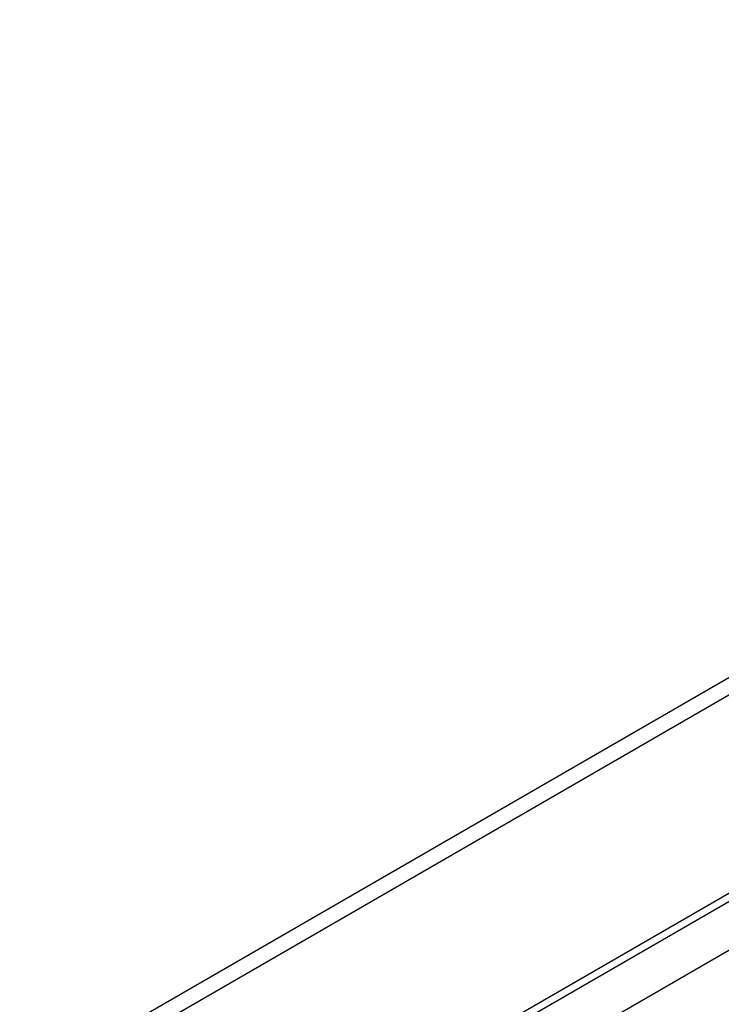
# Model space of a CAD drawing. Header units: millimetres. Extents: x 7187 to 8806, y -3756 to -2918.
# Tile 81 of 250: x 7702 to 7735, y -3650 to -3604. Entities that reach past the tile are written whole.
import ezdxf

# ---------------------------------------------------------------- set-up
doc = ezdxf.new("R2010")
doc.units = ezdxf.units.MM
doc.header["$LTSCALE"] = 3

msp = doc.modelspace()

# ---------------------------------------------------------------- linework, layer by layer
at = {"linetype": 'Continuous', "lineweight": 30}
for p, q in [((7929.296, -3535.002), (7671.343, -3683.915)), ((7803.94, -3594.647), (7689.389, -3660.776)), ((7804.647, -3595.055), (7688.682, -3662)), ((7684.085, -3673.881), (7809.243, -3601.628)), ((7684.213, -3674.199), (7809.371, -3601.947))]:
    msp.add_line(p, q, dxfattribs=at)

doc.saveas('drawing.dxf')
